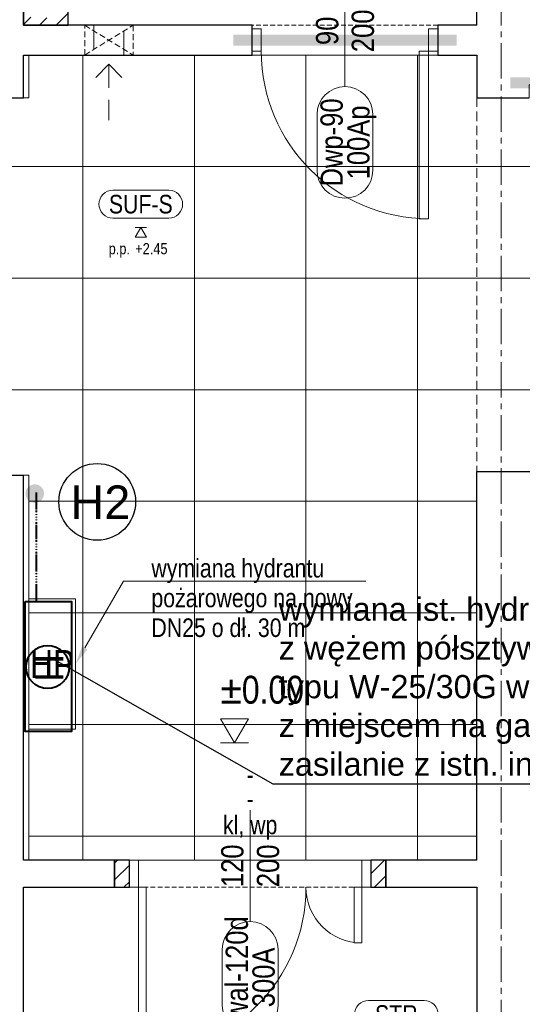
# Model space of a CAD drawing. Header units: millimetres. Extents: x -291747 to 77132, y 46721 to 203932.
# Tile 84 of 110: x 71407 to 71677, y 90986 to 91515. Entities that reach past the tile are written whole.
import ezdxf
from ezdxf import colors
from ezdxf.entities.mleader import LeaderData, LeaderLine
from ezdxf.enums import TextEntityAlignment as Align
from ezdxf.math import Vec2, Vec3

# ---------------------------------------------------------------- set-up
doc = ezdxf.new("R2010")
doc.units = ezdxf.units.MM
doc.header["$MEASUREMENT"] = 0
for name, pattern in [('DIVIDE', [1.25, 0.5, -0.25, 0, -0.25, 0, -0.25]), ('xreff_LSN_szatnie_PW_rzuty_14$0$CENTER', [2, 1.25, -0.25, 0.25, -0.25]), ('xreff_LSN_szatnie_PW_rzuty_14$0$CENTER2', [28.575, 19.05, -3.175, 3.175, -3.175]), ('xreff_LSN_szatnie_PW_rzuty_14$0$DASHED', [19.05, 12.7, -6.35]), ('xreff_LSN_szatnie_PW_rzuty_14$0$HIDDEN2', [4.7625, 3.175, -1.5875])]:
    doc.linetypes.add(name, pattern=pattern)
doc.layers.get('0').update_dxf_attribs({"lineweight": 9})
for name, color, linetype, lineweight in [('FL-p.poż. opisy', 5, 'Continuous', 30), ('FL-xref', 250, 'Continuous', 9), ('FL_ppoż', 4, 'DIVIDE', 40), ('xreff_LSN_szatnie_PW_rzuty_14$0$A drzwi aluminiowe', 8, 'Continuous', 9), ('xreff_LSN_szatnie_PW_rzuty_14$0$A drzwi płytowe', 252, 'Continuous', 9), ('xreff_LSN_szatnie_PW_rzuty_14$0$A hatch', 8, 'Continuous', 5), ('xreff_LSN_szatnie_PW_rzuty_14$0$A hydrant', 8, 'Continuous', 13), ('xreff_LSN_szatnie_PW_rzuty_14$0$A koty architektura', 252, 'Continuous', 9), ('xreff_LSN_szatnie_PW_rzuty_14$0$A opis', 252, 'Continuous', 9), ('xreff_LSN_szatnie_PW_rzuty_14$0$A opis stolarka', 252, 'Continuous', 9), ('xreff_LSN_szatnie_PW_rzuty_14$0$A opis stolarka NWD typ', 252, 'Continuous', 9), ('xreff_LSN_szatnie_PW_rzuty_14$0$A opis stolarka NWD wyposażenie', 252, 'Continuous', 9), ('xreff_LSN_szatnie_PW_rzuty_14$0$A otwory sciany dzialowe', 8, 'xreff_LSN_szatnie_PW_rzuty_14$0$HIDDEN2', 13), ('xreff_LSN_szatnie_PW_rzuty_14$0$A sufit', 252, 'Continuous', 9), ('xreff_LSN_szatnie_PW_rzuty_14$0$A sufit obrys', 252, 'Continuous', 9), ('xreff_LSN_szatnie_PW_rzuty_14$0$A sufit podwieszany opis', 8, 'Continuous', 13), ('xreff_LSN_szatnie_PW_rzuty_14$0$A widok wyżej', 252, 'xreff_LSN_szatnie_PW_rzuty_14$0$DASHED', 9), ('xreff_LSN_szatnie_PW_rzuty_14$0$A-Wall', 252, 'Continuous', 9), ('xreff_LSN_szatnie_PW_rzuty_14$0$IS nawiewniki scienne', 8, 'xreff_LSN_szatnie_PW_rzuty_14$0$DASHED', 9), ('xreff_LSN_szatnie_PW_rzuty_14$0$S-Grid-Iden', 8, 'xreff_LSN_szatnie_PW_rzuty_14$0$CENTER2', 9)]:
    doc.layers.add(name, color=color, linetype=linetype, lineweight=lineweight)
doc.layers.add('xreff_LSN_szatnie_PW_rzuty_14$0$A nadproza SBN', color=252, linetype='xreff_LSN_szatnie_PW_rzuty_14$0$CENTER', lineweight=9, transparency=0.25)
doc.layers.add('xreff_LSN_szatnie_PW_rzuty_14$0$A opis ppoż drzwi', color=252, linetype='Continuous', lineweight=9, transparency=0.25)
doc.styles.get("Standard").update_dxf_attribs({"font": 'arial.ttf'})
doc.styles.add('xreff_LSN_szatnie_PW_rzuty_14$0$STYL ASA', font='ARIALN.TTF')
doc.dimstyles.get("Standard").update_dxf_attribs({"dimtxt": 0.18, "dimasz": 0.18, "dimexe": 0.18, "dimexo": 0.0625, "dimgap": 0.09, "dimtad": 0, "dimtih": 1, "dimtoh": 1, "dimdec": 4, "dimzin": 0, "dimdsep": 46, "dimtxsty": 'Standard', "dimcen": 0.09, "dimadec": 0, "dimazin": 0, "dimtfac": 1, "dimtdec": 4, "dimtofl": 0, "dimtmove": 0, "dimatfit": 3, "dimfxl": 1, "dimtolj": 1, "dimtzin": 0, "dimarcsym": 0})

# ---------------------------------------------------------------- blocks, each defined once
blk = doc.blocks.new('xreff_LSN_szatnie_PW_rzuty_14$0$rzedna_ARCH_UP')
at = {"color": 0, "linetype": 'ByBlock'}
blk.add_line((0.05, 0), (-0.05, 0), dxfattribs=at)
blk.add_lwpolyline([(0, 0), (0.05, 0.0866), (-0.05, 0.0866)], close=True, dxfattribs=at)
at = {"color": 0, "linetype": 'ByBlock', "style": 'xreff_LSN_szatnie_PW_rzuty_14$0$STYL ASA'}
blk.add_attdef('PREFIX', text='', height=0.1, dxfattribs=at).set_placement((-0.0971, 0.1405), align=Align.RIGHT)
for tag, p in [('ELEVATION', (-0.05, 0.1405)), ('SUFFIX', (0.1279, 0))]:
    blk.add_attdef(tag, p, '', height=0.1, dxfattribs=at)
blk = doc.blocks.new('xreff_LSN_szatnie_PW_rzuty_14$0$środek')
blk.add_line((0, 0), (0, -10))
blk = doc.blocks.new('xreff_LSN_szatnie_PW_rzuty_14$0$ddtag_DOWN')
at = {"transparency": 33554687}
blk.add_lwpolyline([(0, -30), (0, 30)], dxfattribs=at)
at = {"layer": 'xreff_LSN_szatnie_PW_rzuty_14$0$A opis stolarka NWD typ', "transparency": 33554687}
blk.add_lwpolyline([(15, -75, -1), (-15, -75), (-15, -45, -1), (15, -45)], format="xyb", close=True, dxfattribs=at)
at = {"ltscale": 0.1, "transparency": 33554687, "style": 'xreff_LSN_szatnie_PW_rzuty_14$0$STYL ASA'}
blk.add_attdef('DOORS:SZEROKOŚĆ', text='', height=12, rotation=90, dxfattribs=at).set_placement((0, 0, 0), align=Align.BOTTOM_CENTER)
blk.add_attdef('DOORS:WYSOKOŚĆ', text='', height=12, rotation=90, dxfattribs=at).set_placement((3.6, 0, 0), align=Align.TOP_CENTER)
blk.add_attdef('DOORS:AKUSTYKA', text='', height=10, dxfattribs=at).set_placement((0, 49), align=Align.MIDDLE_CENTER)
at = {"layer": 'xreff_LSN_szatnie_PW_rzuty_14$0$A opis ppoż drzwi', "ltscale": 0.1, "transparency": 33554687, "style": 'xreff_LSN_szatnie_PW_rzuty_14$0$STYL ASA'}
blk.add_attdef('DOORS:PPOŻ', text='', height=10, dxfattribs=at).set_placement((0, 36), align=Align.MIDDLE_CENTER)
at = {"layer": 'xreff_LSN_szatnie_PW_rzuty_14$0$A opis stolarka NWD typ', "ltscale": 0.1, "transparency": 33554687, "style": 'xreff_LSN_szatnie_PW_rzuty_14$0$STYL ASA'}
blk.add_attdef('DOORS:PODTYP', text='', height=12, rotation=90, dxfattribs=at).set_placement((1.2, -60, 0), align=Align.TOP_CENTER)
blk.add_attdef('DOORS:TYP', text='', height=12, rotation=90, dxfattribs=at).set_placement((2.4, -60, 0), align=Align.BOTTOM_CENTER)
at = {"layer": 'xreff_LSN_szatnie_PW_rzuty_14$0$A opis stolarka NWD wyposażenie', "ltscale": 0.1, "transparency": 33554687, "style": 'xreff_LSN_szatnie_PW_rzuty_14$0$STYL ASA'}
blk.add_attdef('DOORS:WYPOSAŻENIE', text='', height=10, dxfattribs=at).set_placement((0, 22), align=Align.MIDDLE_CENTER)
blk = doc.blocks.new('xreff_LSN_szatnie_PW_rzuty_14$0$metka')
blk.add_lwpolyline([(-15, -7.5), (15, -7.5, 0.414214), (22.5, 0), (22.5, 0, 0.414214), (15, 7.5), (-15, 7.5, 0.414214), (-22.5, 0), (-22.5, 0, 0.414214)], format="xyb", close=True)
at = {"style": 'xreff_LSN_szatnie_PW_rzuty_14$0$STYL ASA'}
blk.add_attdef('DETAIL:NO', text='', height=10, dxfattribs=at).set_placement((0, 0), align=Align.MIDDLE_CENTER)
blk = doc.blocks.new('xreff_LSN_szatnie_PW_rzuty_14$0$Anno_Elevation_Label_8')
at = {"color": 0, "linetype": 'ByBlock'}
blk.add_line((-0.05, 0), (0.05, 0), dxfattribs=at)
blk.add_lwpolyline([(0, 0), (-0.05, -0.0866), (0.05, -0.0866)], close=True, dxfattribs=at)
at = {"color": 0, "linetype": 'ByBlock', "style": 'xreff_LSN_szatnie_PW_rzuty_14$0$STYL ASA'}
blk.add_attdef('PREFIX', text='', height=0.1, dxfattribs=at).set_placement((-0.0971, -0.2406), align=Align.RIGHT)
for tag, p in [('ELEVATION', (-0.05, -0.2406)), ('SUFFIX', (-0.05, -0.3811))]:
    blk.add_attdef(tag, p, '', height=0.1, dxfattribs=at)
blk = doc.blocks.new('xreff_LSN_szatnie_PW_rzuty_14')
at = {"layer": 'xreff_LSN_szatnie_PW_rzuty_14$0$A hatch', "linetype": 'Continuous', "lineweight": 5}
h = blk.add_hatch(dxfattribs=at)
h.set_pattern_fill('ANSI31', color=256, scale=2, angle=540)
h.set_pattern_definition([(225, (-19998.269, 159128.0403), (4.49012806, -4.49012806), [])])
h.paths.add_polyline_path([(71408.68, 91541.22), (71432.68, 91541.22), (71432.68, 91512.22), (71408.68, 91512.22)])
h.paths.add_polyline_path([(71427.68, 91537.22), (71412.68, 91537.22), (71412.68, 91516.22), (71427.68, 91516.22)], flags=16)
h = blk.add_hatch(dxfattribs=at)
h.set_pattern_fill('ANSI31', color=256, scale=2, style=0)
h.set_pattern_definition([(45, (0, 0), (-4.49012806, 4.49012806), [])])
h.paths.add_polyline_path([(71603.68, 91048.72), (71603.68, 91063.22), (71595.68, 91063.22), (71595.68, 91048.72)], flags=0)
h.paths.add_polyline_path([(71465.68, 91048.72), (71465.68, 91063.22), (71457.68, 91063.22), (71457.68, 91048.72)], flags=0)
at = {"layer": 'xreff_LSN_szatnie_PW_rzuty_14$0$A drzwi aluminiowe', "linetype": 'Continuous', "lineweight": 9, "ltscale": 0.2}
for points in [[(71470.68, 91063.22), (71465.68, 91063.22), (71465.68, 91048.72), (71470.68, 91048.72)], [(71590.68, 91063.22), (71595.68, 91063.22), (71595.68, 91048.72), (71590.68, 91048.72)]]:
    blk.add_lwpolyline(points, close=True, dxfattribs=at)
at = {"layer": 'xreff_LSN_szatnie_PW_rzuty_14$0$A drzwi aluminiowe', "linetype": 'Continuous', "lineweight": 9}
for points in [[(71470.68, 91048.72), (71474.68, 91048.72), (71474.68, 90958.72), (71470.68, 90958.72)], [(71590.68, 91018.72), (71586.68, 91018.72), (71586.68, 91048.72), (71590.68, 91048.72)]]:
    blk.add_lwpolyline(points, close=True, dxfattribs=at)
at = {"layer": 'xreff_LSN_szatnie_PW_rzuty_14$0$A drzwi aluminiowe', "linetype": 'Continuous', "lineweight": 9, "ltscale": 0.2, "extrusion": (0, 0, -1)}
blk.add_arc((-71470.68, 91048.72), 90, 180, 270, dxfattribs=at)
at = {"layer": 'xreff_LSN_szatnie_PW_rzuty_14$0$A drzwi aluminiowe', "linetype": 'Continuous', "lineweight": 9, "ltscale": 0.2}
blk.add_arc((71590.68, 91048.72), 30, 180, 270, dxfattribs=at)
at = {"layer": 'xreff_LSN_szatnie_PW_rzuty_14$0$A drzwi płytowe', "linetype": 'Continuous', "lineweight": 9, "ltscale": 0.2}
for points in [[(71536.68, 91510.22), (71531.68, 91510.22), (71531.68, 91498.22), (71536.68, 91498.22)], [(71626.68, 91510.22), (71631.68, 91510.22), (71631.68, 91498.22), (71626.68, 91498.22)]]:
    blk.add_lwpolyline(points, close=True, dxfattribs=at)
at = {"layer": 'xreff_LSN_szatnie_PW_rzuty_14$0$A drzwi płytowe', "linetype": 'Continuous', "lineweight": 9}
blk.add_lwpolyline([(71626.68, 91498.22), (71621.68, 91498.22), (71621.68, 91408.22), (71626.68, 91408.22)], close=True, dxfattribs=at)
at = {"layer": 'xreff_LSN_szatnie_PW_rzuty_14$0$A drzwi płytowe', "linetype": 'Continuous', "lineweight": 9, "ltscale": 0.2}
blk.add_arc((71626.68, 91498.22), 90, 180, 270, dxfattribs=at)
at = {"layer": 'xreff_LSN_szatnie_PW_rzuty_14$0$A hydrant'}
blk.add_lwpolyline([(71411.68, 91203.72), (71436.68, 91203.72), (71436.68, 91133.72), (71411.68, 91133.72)], close=True, dxfattribs=at)
at = {"layer": 'xreff_LSN_szatnie_PW_rzuty_14$0$A nadproza SBN', "ltscale": 4, "const_width": 6}
for points in [[(71521.68, 91504.22), (71641.68, 91504.22)], [(71670.68, 91481.22), (71790.68, 91481.22)]]:
    blk.add_lwpolyline(points, dxfattribs=at)
at = {"layer": 'xreff_LSN_szatnie_PW_rzuty_14$0$A otwory sciany dzialowe'}
blk.add_lwpolyline([(71441.65, 91512.22), (71467.65, 91512.22), (71467.65, 91496.22), (71441.65, 91496.22)], close=True, dxfattribs=at)
for points in [[(71441.65, 91496.22), (71467.65, 91512.22)], [(71441.65, 91512.22), (71467.65, 91496.22)]]:
    blk.add_lwpolyline(points, dxfattribs=at)
at = {"layer": 'xreff_LSN_szatnie_PW_rzuty_14$0$A sufit', "linetype": 'Continuous', "lineweight": 9}
for p, q in [((71411.68, 91496.22), (71652.68, 91496.22)), ((71440.68, 91063.22), (71440.68, 91496.22)), ((71500.68, 91063.22), (71500.68, 91496.22)), ((71560.68, 91063.22), (71560.68, 91496.22)), ((71620.68, 91063.22), (71620.68, 91496.22)), ((70096.18, 91436.22), (71961.68, 91436.22)), ((70096.18, 91376.22), (71961.68, 91376.22)), ((70096.18, 91316.22), (71961.68, 91316.22)), ((71411.68, 91256.22), (71652.68, 91256.22)), ((71411.68, 91196.22), (71652.68, 91196.22)), ((71411.68, 91136.22), (71652.68, 91136.22)), ((71411.68, 91076.22), (71652.68, 91076.22))]:
    blk.add_line(p, q, dxfattribs=at)
at = {"layer": 'xreff_LSN_szatnie_PW_rzuty_14$0$A sufit obrys'}
blk.add_lwpolyline([(71652.68, 91496.22), (71411.68, 91496.22), (71411.68, 91473.22), (70096.18, 91473.22), (70096.18, 91270.22), (71411.68, 91270.22), (71411.68, 91063.22), (71652.68, 91063.22), (71652.68, 91272.22), (71961.68, 91272.22), (71961.68, 91480.22), (71680.68, 91480.22), (71680.68, 91473.22), (71652.68, 91473.22)], close=True, dxfattribs=at)
at = {"layer": 'xreff_LSN_szatnie_PW_rzuty_14$0$A widok wyżej', "linetype": 'xreff_LSN_szatnie_PW_rzuty_14$0$DASHED', "lineweight": 9, "ltscale": 0.2}
for p, q in [((71531.68, 91512.22), (71531.68, 91496.22)), ((71631.68, 91512.22), (71531.68, 91512.22)), ((71631.68, 91496.22), (71631.68, 91512.22)), ((71531.68, 91496.22), (71631.68, 91496.22)), ((71595.68, 91063.22), (71465.68, 91063.22)), ((71465.68, 91048.72), (71595.68, 91048.72))]:
    blk.add_line(p, q, dxfattribs=at)
at = {"layer": 'xreff_LSN_szatnie_PW_rzuty_14$0$A widok wyżej', "ltscale": 0.4}
blk.add_lwpolyline([(71652.68, 91270.22), (71652.68, 91473.22)], dxfattribs=at)
at = {"layer": 'xreff_LSN_szatnie_PW_rzuty_14$0$A-Wall', "linetype": 'Continuous', "lineweight": 25}
for p, q in [((71408.68, 91512.22), (71408.68, 91953.22)), ((71652.68, 91512.22), (71652.68, 91953.22)), ((71531.68, 91512.22), (71408.68, 91512.22)), ((71531.68, 91496.22), (71531.68, 91512.22)), ((71631.68, 91512.22), (71631.68, 91496.22)), ((71652.68, 91512.22), (71631.68, 91512.22)), ((71408.68, 91473.22), (71408.68, 91496.22)), ((71408.68, 91496.22), (71531.68, 91496.22)), ((71631.68, 91496.22), (71652.68, 91496.22)), ((71652.68, 91496.22), (71652.68, 91473.22)), ((71284.68, 91473.22), (71408.68, 91473.22)), ((71652.68, 91473.22), (71680.68, 91473.22)), ((71652.68, 91063.22), (71652.68, 91272.22)), ((71652.68, 91272.22), (71760.68, 91272.22)), ((71284.68, 91270.22), (71408.68, 91270.22)), ((71408.68, 91063.22), (71408.68, 91270.22)), ((71457.68, 91063.22), (71408.68, 91063.22)), ((71465.68, 91063.22), (71457.68, 91063.22)), ((71457.68, 91063.22), (71457.68, 91048.72)), ((71457.68, 91048.72), (71457.68, 91063.22)), ((71465.68, 91048.72), (71465.68, 91063.22)), ((71603.68, 91063.22), (71595.68, 91063.22)), ((71595.68, 91063.22), (71595.68, 91048.72)), ((71603.68, 91063.22), (71603.68, 91048.72)), ((71652.68, 91063.22), (71603.68, 91063.22)), ((71603.68, 91048.72), (71603.68, 91063.22)), ((71408.68, 90819.72), (71408.68, 91048.72)), ((71408.68, 91048.72), (71457.68, 91048.72)), ((71457.68, 91048.72), (71465.68, 91048.72)), ((71595.68, 91048.72), (71603.68, 91048.72)), ((71603.68, 91048.72), (71652.68, 91048.72)), ((71652.68, 91048.72), (71652.68, 90879.72))]:
    blk.add_line(p, q, dxfattribs=at)
blk.add_lwpolyline([(71432.68, 91541.22), (71408.68, 91541.22), (71408.68, 91512.22), (71432.68, 91512.22)], close=True, dxfattribs=at)
at = {"layer": 'xreff_LSN_szatnie_PW_rzuty_14$0$IS nawiewniki scienne', "elevation": 232}
blk.add_lwpolyline([(71446.65, 91496.22), (71462.65, 91496.22), (71462.65, 91512.22), (71446.65, 91512.22)], close=True, dxfattribs=at)
for points in [[(71447.58, 91484.15), (71454.65, 91491.22), (71461.72, 91484.15)], [(71454.65, 91491.22), (71454.65, 91461.22)]]:
    blk.add_lwpolyline(points, dxfattribs=at)
at = {"layer": 'xreff_LSN_szatnie_PW_rzuty_14$0$S-Grid-Iden'}
blk.add_lwpolyline([(71665.68, 92131.22), (71665.68, 90539.22)], dxfattribs=at)
at = {"layer": 'xreff_LSN_szatnie_PW_rzuty_14$0$A drzwi aluminiowe', "linetype": 'Continuous', "lineweight": 9, "ltscale": 0.2, "extrusion": (0, 0, -1), "zscale": -1, "rotation": 180}
blk.add_blockref('xreff_LSN_szatnie_PW_rzuty_14$0$środek', (-71530.68, 91055.97), dxfattribs=at)
at = {"layer": 'xreff_LSN_szatnie_PW_rzuty_14$0$A drzwi płytowe', "linetype": 'Continuous', "lineweight": 9, "ltscale": 0.2, "rotation": 180}
blk.add_blockref('xreff_LSN_szatnie_PW_rzuty_14$0$środek', (71581.68, 91504.22), dxfattribs=at)
at = {"layer": 'xreff_LSN_szatnie_PW_rzuty_14$0$A koty architektura', "linetype": 'Continuous', "lineweight": 9, "xscale": 150, "yscale": 150, "zscale": 150}
blk.add_blockref('xreff_LSN_szatnie_PW_rzuty_14$0$rzedna_ARCH_UP', (71522.19, 91126.33), dxfattribs=at).add_auto_attribs({'ELEVATION': '±0.00'})
at = {"layer": 'xreff_LSN_szatnie_PW_rzuty_14$0$A opis stolarka', "linetype": 'Continuous', "lineweight": 9}
ref = blk.add_blockref('xreff_LSN_szatnie_PW_rzuty_14$0$ddtag_DOWN', (71581.68, 91509.22, 0), dxfattribs=at)
ref.add_attrib('DOORS:AKUSTYKA', '-', dxfattribs={"layer": '0', "ltscale": 0.1, "height": 10, "style": 'xreff_LSN_szatnie_PW_rzuty_14$0$STYL ASA'}).set_placement((71581.68, 91558.22, 0), align=Align.MIDDLE_CENTER)
ref.add_attrib('DOORS:PPOŻ', 'EIS 30', dxfattribs={"layer": 'xreff_LSN_szatnie_PW_rzuty_14$0$A opis ppoż drzwi', "ltscale": 0.1, "height": 10, "style": 'xreff_LSN_szatnie_PW_rzuty_14$0$STYL ASA'}).set_placement((71581.68, 91545.22, 0), align=Align.MIDDLE_CENTER)
ref.add_attrib('DOORS:WYSOKOŚĆ', '200', dxfattribs={"layer": '0', "ltscale": 0.1, "height": 12, "rotation": 90, "style": 'xreff_LSN_szatnie_PW_rzuty_14$0$STYL ASA'}).set_placement((71585.28, 91509.22), align=Align.TOP_CENTER)
ref.add_attrib('DOORS:SZEROKOŚĆ', '90', dxfattribs={"layer": '0', "ltscale": 0.1, "height": 12, "rotation": 90, "style": 'xreff_LSN_szatnie_PW_rzuty_14$0$STYL ASA'}).set_placement((71581.68, 91509.22), align=Align.BOTTOM_CENTER)
ref.add_attrib('DOORS:PODTYP', '100Ap', dxfattribs={"layer": 'xreff_LSN_szatnie_PW_rzuty_14$0$A opis stolarka NWD typ', "ltscale": 0.1, "height": 12, "rotation": 90, "style": 'xreff_LSN_szatnie_PW_rzuty_14$0$STYL ASA'}).set_placement((71582.88, 91449.22), align=Align.TOP_CENTER)
ref.add_attrib('DOORS:TYP', 'Dwp-90', dxfattribs={"layer": 'xreff_LSN_szatnie_PW_rzuty_14$0$A opis stolarka NWD typ', "ltscale": 0.1, "height": 12, "rotation": 90, "style": 'xreff_LSN_szatnie_PW_rzuty_14$0$STYL ASA'}).set_placement((71584.08, 91449.22), align=Align.BOTTOM_CENTER)
ref.add_attrib('DOORS:WYPOSAŻENIE', 'kl, wp', dxfattribs={"layer": 'xreff_LSN_szatnie_PW_rzuty_14$0$A opis stolarka NWD wyposażenie', "ltscale": 0.1, "height": 10, "style": 'xreff_LSN_szatnie_PW_rzuty_14$0$STYL ASA'}).set_placement((71581.68, 91531.22, 0), align=Align.MIDDLE_CENTER)
ref = blk.add_blockref('xreff_LSN_szatnie_PW_rzuty_14$0$ddtag_DOWN', (71530.68, 91060.22, 0), dxfattribs=at)
ref.add_attrib('DOORS:AKUSTYKA', '-', dxfattribs={"layer": '0', "ltscale": 0.1, "height": 10, "style": 'xreff_LSN_szatnie_PW_rzuty_14$0$STYL ASA'}).set_placement((71530.68, 91109.22, 0), align=Align.MIDDLE_CENTER)
ref.add_attrib('DOORS:PPOŻ', '-', dxfattribs={"layer": 'xreff_LSN_szatnie_PW_rzuty_14$0$A opis ppoż drzwi', "ltscale": 0.1, "height": 10, "style": 'xreff_LSN_szatnie_PW_rzuty_14$0$STYL ASA'}).set_placement((71530.68, 91096.22, 0), align=Align.MIDDLE_CENTER)
ref.add_attrib('DOORS:WYSOKOŚĆ', '200', dxfattribs={"layer": '0', "ltscale": 0.1, "height": 12, "rotation": 90, "style": 'xreff_LSN_szatnie_PW_rzuty_14$0$STYL ASA'}).set_placement((71534.28, 91060.22), align=Align.TOP_CENTER)
ref.add_attrib('DOORS:SZEROKOŚĆ', '120', dxfattribs={"layer": '0', "ltscale": 0.1, "height": 12, "rotation": 90, "style": 'xreff_LSN_szatnie_PW_rzuty_14$0$STYL ASA'}).set_placement((71530.68, 91060.22), align=Align.BOTTOM_CENTER)
ref.add_attrib('DOORS:PODTYP', '300A', dxfattribs={"layer": 'xreff_LSN_szatnie_PW_rzuty_14$0$A opis stolarka NWD typ', "ltscale": 0.1, "height": 12, "rotation": 90, "style": 'xreff_LSN_szatnie_PW_rzuty_14$0$STYL ASA'}).set_placement((71531.88, 91000.22), align=Align.TOP_CENTER)
ref.add_attrib('DOORS:TYP', 'Dwal-120d', dxfattribs={"layer": 'xreff_LSN_szatnie_PW_rzuty_14$0$A opis stolarka NWD typ', "ltscale": 0.1, "height": 12, "rotation": 90, "style": 'xreff_LSN_szatnie_PW_rzuty_14$0$STYL ASA'}).set_placement((71533.08, 91000.22), align=Align.BOTTOM_CENTER)
ref.add_attrib('DOORS:WYPOSAŻENIE', 'kl, wp', dxfattribs={"layer": 'xreff_LSN_szatnie_PW_rzuty_14$0$A opis stolarka NWD wyposażenie', "ltscale": 0.1, "height": 10, "style": 'xreff_LSN_szatnie_PW_rzuty_14$0$STYL ASA'}).set_placement((71530.68, 91082.22, 0), align=Align.MIDDLE_CENTER)
at = {"layer": 'xreff_LSN_szatnie_PW_rzuty_14$0$A sufit podwieszany opis', "linetype": 'Continuous', "lineweight": 13}
for p, values in [((71471.84, 91416.02), {'DETAIL:NO': 'SUF-S'}), ((71609.31, 90980.25), {'DETAIL:NO': 'STR'})]:
    blk.add_blockref('xreff_LSN_szatnie_PW_rzuty_14$0$metka', p, dxfattribs=at).add_auto_attribs(values)
at = {"layer": 'xreff_LSN_szatnie_PW_rzuty_14$0$A sufit podwieszany opis', "linetype": 'Continuous', "lineweight": 13, "xscale": 60, "yscale": 60, "zscale": 60}
blk.add_blockref('xreff_LSN_szatnie_PW_rzuty_14$0$Anno_Elevation_Label_8', (71471.84, 91403.52, 245), dxfattribs=at).add_auto_attribs({'PREFIX': 'p.p.', 'ELEVATION': '+2.45'})
at = {"layer": 'xreff_LSN_szatnie_PW_rzuty_14$0$A hydrant', "insert": (71424.18, 91168.72), "char_height": 15, "attachment_point": 5, "style": 'xreff_LSN_szatnie_PW_rzuty_14$0$STYL ASA'}
blk.add_mtext_dynamic_manual_height_columns('\\pxqc;HP', width=187.6495, gutter_width=1, heights=[0], dxfattribs=at)
at = {"layer": 'xreff_LSN_szatnie_PW_rzuty_14$0$A opis', "linetype": 'Continuous', "lineweight": 9}
ml = blk.add_multileader_mtext('Standard', dxfattribs=at)
ml.set_content('wymiana hydrantu pożarowego na nowy DN25 o dł. 30 m', color=256, style='xreff_LSN_szatnie_PW_rzuty_14$0$STYL ASA')
ml.set_leader_properties()
ml.build(insert=Vec2(0, 0))
ml.multileader.update_dxf_attribs({"text_left_attachment_type": 6, "text_right_attachment_type": 6, "dogleg_length": 3, "arrow_head_size": 10})
ctx = ml.context
ctx.base_point, ctx.char_height, ctx.arrow_head_size, ctx.landing_gap_size, ctx.plane_origin = Vec3(71467.54, 91213.27), 10, 10, 10, Vec3(71183.34, 90719.88)
ctx.left_attachment, ctx.right_attachment = 6, 6
notes = []
notes.append((ctx, [(0, (1, 1, 0), (71462.55, 91213.27), (1, 0), 4.99, [(0, [(71436.68, 91168.72)], 0, [])])]))
ctx.mtext.insert, ctx.mtext.width, ctx.mtext.line_spacing_factor, ctx.mtext.flow_direction = Vec3(71477.54, 91225.27), 114.2325, 0.96, 5
for ctx, leaders in notes:
    for number, flags, end, landing, length, lines in leaders:
        leader = LeaderData()
        leader.index, (leader.has_last_leader_line, leader.has_dogleg_vector, leader.attachment_direction) = number, flags
        leader.last_leader_point, leader.dogleg_vector, leader.dogleg_length = Vec3(end), Vec3(landing), length
        for number, points, colour, breaks in lines:
            line = LeaderLine()
            line.index, line.vertices, line.color, line.breaks = number, Vec3.list(points), colors.encode_raw_color(colour), breaks
            leader.lines.append(line)
        ctx.leaders.append(leader)

msp = doc.modelspace()

# ---------------------------------------------------------------- block references
at = {"layer": 'FL-xref'}
msp.add_blockref('xreff_LSN_szatnie_PW_rzuty_14', (0, 0), dxfattribs=at)

# ---------------------------------------------------------------- next in the draw order: hatches: boundary and pattern name
at = {"layer": 'FL_ppoż'}
msp.add_hatch(color=256, dxfattribs=at).paths.add_polyline_path([(71414.4, 91255.39, 1), (71415.18, 91265.36, 1)])

# ---------------------------------------------------------------- next in the draw order: linework, layer by layer
at = {"layer": 'FL-p.poż. opisy'}
msp.add_circle((71448.4, 91255.93), 20.64, dxfattribs=at)
at = {"layer": 'FL_ppoż'}
msp.add_line((71415.5, 91261), (71415.5, 91202.41), dxfattribs=at)
at = {"layer": 'FL_ppoż', "linetype": 'Continuous'}
msp.add_lwpolyline([(71409.64, 91202.41), (71434.64, 91202.41), (71434.64, 91132.41), (71409.64, 91132.41)], close=True, dxfattribs=at)
msp.add_circle((71421.74, 91167.13), 11.55, dxfattribs=at)

# ---------------------------------------------------------------- next in the draw order: texts
at = {"layer": 'FL-p.poż. opisy', "attachment_point": 7}
for s, insert, char_height in [('H2', (71434.04, 91246.74), 18), ('wymiana ist. hydrantu na nowy hydrant 25mm\\Pz wężem półsztywnym L=30m\\Ptypu W-25/30G w wersji horyzontalnej\\Pz miejscem na gaśnicę 6kg\\Pzasilanie z istn. instalacji hydrantowej \\P', (71546, 91104.87), 12.5)]:
    msp.add_mtext(s, dxfattribs=dict(at, insert=insert, char_height=char_height))
at = {"layer": 'FL_ppoż', "linetype": 'Continuous'}
msp.add_text('H', height=15, rotation=90, dxfattribs=at).set_placement((71430.1, 91159.05))

# ---------------------------------------------------------------- next in the draw order: leaders
at = {"layer": 'FL-p.poż. opisy', "annotation_type": 0, "has_hookline": 1, "hookline_direction": 0, "text_width": 353.76}
msp.add_leader([(71423.09, 91172.41), (71542.88, 91104.24), (71545.38, 91104.24)], dimstyle='Standard', override={"dimtxt": 2.5, "dimasz": 2.5, "dimexe": 1.25, "dimexo": 0.625, "dimgap": 0.625, "dimtad": 1, "dimtih": 0, "dimtoh": 0, "dimdec": 2, "dimzin": 8, "dimdsep": 44, "dimcen": 2.5, "dimtdec": 2, "dimtofl": 1, "dimldrblk": 'None', "dimtolj": 0, "dimtzin": 8}, dxfattribs=at)

doc.saveas('drawing.dxf')
